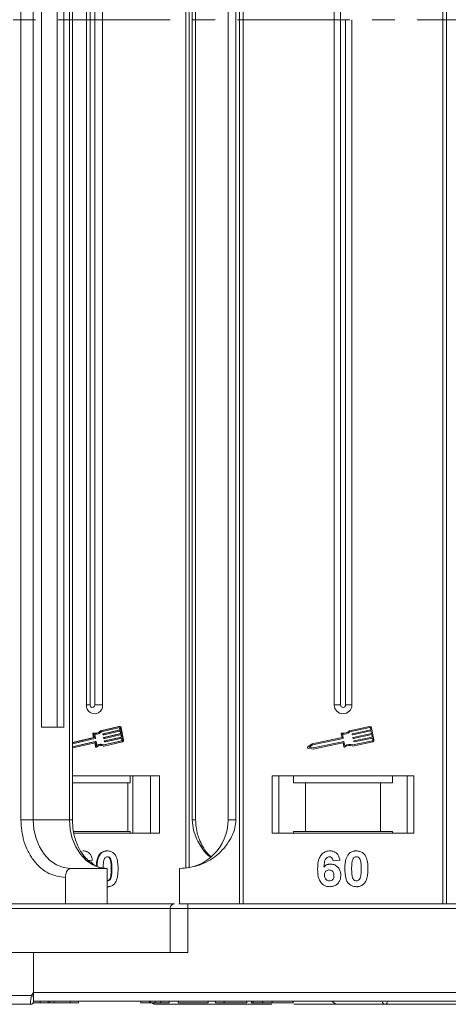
# Model space of a CAD drawing. Header units: millimetres. Extents: x -645 to 830, y -176 to 857.
# Tile 15 of 76: x -38 to 10, y 53 to 165. Entities that reach past the tile are written whole.
import ezdxf

# ---------------------------------------------------------------- set-up
doc = ezdxf.new("R2010")
doc.units = ezdxf.units.MM
doc.linetypes.add('CENTERX2', pattern=[20.32, 12.7, -2.54, 2.54, -2.54])

msp = doc.modelspace()

# ---------------------------------------------------------------- linework, layer by layer
at = {"color": 7, "linetype": 'Continuous', "lineweight": 15}
for p, q in [((-13.421, 264.526), (-13.421, 164.526)), ((-13.002, 164.526), (-13.002, 264.526)), ((9.574, 264.526), (9.574, 164.526)), ((9.993, 164.526), (9.993, 264.526)), ((-19.482, 260.477), (-19.482, 164.526)), ((-19.116, 164.526), (-19.116, 260.415)), ((-38.171, 255.026), (-38.171, 164.526)), ((-36.764, 164.526), (-36.764, 255.026)), ((-32.664, 255.026), (-32.664, 164.526)), ((-32.329, 164.526), (-32.329, 255.026)), ((-18.777, 255.026), (-18.777, 164.526)), ((-18.388, 164.526), (-18.388, 255.026)), ((-14.714, 255.026), (-14.714, 164.526)), ((-13.828, 164.526), (-13.828, 255.026)), ((-35.818, 244.526), (-35.818, 164.526)), ((-34.071, 164.526), (-34.071, 244.526)), ((-33.295, 164.526), (-33.295, 244.526)), ((-30.742, 242.026), (-30.742, 164.526)), ((-30.327, 242.026), (-30.327, 164.526)), ((-29.805, 164.526), (-29.805, 242.026)), ((-28.91, 164.526), (-28.91, 242.026)), ((-2.714, 242.026), (-2.714, 164.526)), ((-1.999, 242.026), (-1.999, 164.526)), ((-38.171, 164.526), (-38.171, 74.026)), ((-36.764, 74.026), (-36.764, 164.526)), ((-35.818, 164.526), (-35.818, 84.526)), ((-34.071, 84.526), (-34.071, 164.526)), ((-33.295, 84.526), (-33.295, 164.526)), ((-32.664, 164.526), (-32.664, 74.026)), ((-32.329, 74.026), (-32.329, 164.526)), ((-30.742, 164.526), (-30.742, 87.026)), ((-30.327, 164.526), (-30.327, 87.026)), ((-29.805, 87.026), (-29.805, 164.526)), ((-28.91, 87.026), (-28.91, 164.526)), ((-19.482, 164.526), (-19.482, 68.575)), ((-19.116, 68.637), (-19.116, 164.526)), ((-18.777, 164.526), (-18.777, 74.026)), ((-18.388, 74.026), (-18.388, 164.526)), ((-14.714, 164.526), (-14.714, 74.026)), ((-13.828, 74.026), (-13.828, 164.526)), ((-13.421, 164.526), (-13.421, 64.526)), ((-13.002, 64.526), (-13.002, 164.526)), ((-2.714, 164.526), (-2.714, 87.026)), ((-1.999, 164.526), (-1.999, 87.026)), ((-1.429, 87.026), (-1.429, 164.526)), ((-0.714, 87.026), (-0.714, 164.526)), ((9.574, 164.526), (9.574, 64.526)), ((9.993, 64.526), (9.993, 164.526)), ((-30.327, 87.026), (-30.742, 87.026)), ((-28.91, 87.026), (-29.805, 87.026)), ((-1.999, 87.026), (-2.714, 87.026)), ((-0.714, 87.026), (-1.429, 87.026)), ((-35.818, 84.526), (-33.295, 84.526)), ((-30.013, 83.781), (-29.927, 83.336)), ((-30.013, 83.781), (-29.933, 83.781)), ((-29.881, 83.852), (-29.961, 83.852)), ((-29.933, 83.781), (-29.847, 83.336)), ((-29.811, 83.718), (-29.725, 83.274)), ((-29.76, 83.708), (-29.68, 83.708)), ((-27.08, 84.593), (-29.168, 84.111)), ((-29.168, 84.111), (-29.088, 84.111)), ((-27, 84.593), (-29.088, 84.111)), ((-26.978, 84.478), (-29.033, 84.004)), ((-28.879, 83.728), (-28.868, 83.671)), ((-28.879, 83.728), (-28.799, 83.728)), ((-28.788, 83.671), (-28.868, 83.671)), ((-26.95, 84.203), (-28.858, 83.763)), ((-28.858, 83.763), (-28.778, 83.763)), ((-28.841, 83.647), (-28.761, 83.647)), ((-28.788, 83.671), (-28.799, 83.728)), ((-26.872, 83.801), (-28.78, 83.361)), ((-28.778, 83.763), (-26.87, 84.203)), ((-26.847, 84.088), (-28.756, 83.648)), ((-28.7, 83.361), (-26.792, 83.801)), ((-26.77, 83.686), (-28.678, 83.246)), ((-27.08, 84.593), (-27, 84.593)), ((-26.967, 84.597), (-27.047, 84.597)), ((-26.994, 84.433), (-26.95, 84.203)), ((-26.914, 84.433), (-26.994, 84.433)), ((-26.95, 84.203), (-26.87, 84.203)), ((-26.924, 84.07), (-26.872, 83.801)), ((-26.87, 84.203), (-26.914, 84.433)), ((-26.872, 83.801), (-26.792, 83.801)), ((-26.792, 83.801), (-26.847, 84.088)), ((-26.846, 83.668), (-26.794, 83.398)), ((-26.542, 83.078), (-26.809, 84.457)), ((-26.714, 83.398), (-26.77, 83.686)), ((-1.918, 83.781), (-1.824, 83.336)), ((-1.785, 83.718), (-1.691, 83.274)), ((1.283, 84.593), (-0.996, 84.111)), ((1.307, 84.478), (-0.936, 84.004)), ((-0.668, 83.671), (-0.68, 83.728)), ((-0.657, 83.763), (1.425, 84.203)), ((1.449, 84.088), (-0.633, 83.648)), ((-0.572, 83.361), (1.51, 83.801)), ((1.534, 83.686), (-0.548, 83.246)), ((1.425, 84.203), (1.377, 84.433)), ((1.51, 83.801), (1.449, 84.088)), ((1.783, 83.078), (1.491, 84.457)), ((1.595, 83.398), (1.534, 83.686)), ((-29.927, 83.336), (-32.329, 82.783)), ((-29.847, 83.336), (-32.329, 82.764)), ((-29.746, 83.24), (-32.329, 82.644)), ((-32.329, 82.284), (-29.679, 82.895)), ((-29.759, 82.895), (-32.329, 82.302)), ((-32.329, 82.164), (-29.762, 82.756)), ((-29.927, 83.336), (-29.847, 83.336)), ((-29.81, 82.733), (-29.73, 82.317)), ((-29.81, 82.733), (-29.73, 82.733)), ((-29.759, 82.895), (-29.679, 82.895)), ((-29.674, 82.895), (-29.754, 82.895)), ((-29.73, 82.733), (-29.65, 82.317)), ((-29.647, 82.872), (-29.561, 82.428)), ((-29.078, 82.58), (-29.158, 82.58)), ((-28.801, 83.326), (-28.79, 83.268)), ((-28.801, 83.326), (-28.721, 83.326)), ((-28.79, 83.268), (-28.71, 83.268)), ((-28.78, 83.361), (-28.7, 83.361)), ((-26.769, 82.984), (-28.773, 82.522)), ((-28.764, 83.245), (-28.683, 83.245)), ((-28.754, 82.388), (-26.666, 82.869)), ((-28.744, 82.51), (-26.689, 82.984)), ((-28.723, 82.924), (-28.712, 82.866)), ((-28.723, 82.924), (-28.643, 82.924)), ((-28.71, 83.268), (-28.721, 83.326)), ((-28.712, 82.866), (-28.632, 82.866)), ((-26.794, 83.398), (-28.702, 82.958)), ((-28.702, 82.958), (-28.622, 82.958)), ((-28.686, 82.843), (-28.606, 82.843)), ((-28.632, 82.866), (-28.643, 82.924)), ((-28.622, 82.958), (-26.714, 83.398)), ((-26.692, 83.284), (-28.6, 82.844)), ((-26.794, 83.398), (-26.714, 83.398)), ((-26.689, 82.984), (-26.769, 82.984)), ((-26.768, 83.266), (-26.727, 83.054)), ((-26.727, 83.054), (-26.647, 83.054)), ((-26.647, 83.054), (-26.692, 83.284)), ((-5.223, 82.618), (-5.725, 82.267)), ((-5.175, 82.508), (-5.544, 82.25)), ((-1.824, 83.336), (-5.223, 82.618)), ((-1.714, 83.24), (-5.175, 82.508)), ((-5.102, 82.163), (-1.641, 82.895)), ((-5.101, 82.044), (-1.732, 82.756)), ((-1.697, 82.733), (-1.609, 82.317)), ((-1.606, 82.872), (-1.512, 82.428)), ((-0.632, 82.388), (1.647, 82.869)), ((-0.62, 82.51), (1.623, 82.984)), ((-0.583, 83.268), (-0.595, 83.326)), ((-0.498, 82.866), (-0.51, 82.924)), ((-0.488, 82.958), (1.595, 83.398)), ((1.619, 83.284), (-0.463, 82.844)), ((1.668, 83.054), (1.619, 83.284)), ((-29.65, 82.317), (-29.73, 82.317)), ((-29.677, 82.271), (-29.597, 82.271)), ((-28.834, 82.388), (-28.754, 82.388)), ((-5.703, 82.161), (-5.101, 82.044)), ((-5.544, 82.25), (-5.102, 82.163)), ((-22.495, 79.026), (-32.329, 79.026)), ((-32.329, 78.226), (-26.052, 78.226)), ((-26.052, 72.726), (-26.052, 78.226)), ((-26.052, 78.226), (-25.803, 78.226)), ((-25.803, 78.226), (-25.803, 79.026)), ((-25.504, 79.026), (-25.504, 72.526)), ((-23.496, 72.526), (-23.496, 79.026)), ((-22.495, 72.526), (-22.495, 79.026)), ((6.286, 79.026), (-9.714, 79.026)), ((-9.714, 79.026), (-9.714, 72.526)), ((-8.964, 72.526), (-8.964, 79.026)), ((-7.327, 79.026), (-7.327, 78.226)), ((-7.327, 78.226), (-5.964, 78.226)), ((-5.964, 78.226), (-5.964, 72.726)), ((-5.964, 78.226), (2.536, 78.226)), ((2.536, 72.726), (2.536, 78.226)), ((2.536, 78.226), (3.9, 78.226)), ((3.9, 78.226), (3.9, 79.026)), ((5.536, 79.026), (5.536, 72.526)), ((6.286, 72.526), (6.286, 79.026)), ((-38.171, 74.026), (-36.764, 74.026)), ((-36.764, 74.026), (-32.664, 74.026)), ((-32.664, 74.026), (-32.329, 74.026)), ((-18.777, 74.026), (-18.388, 74.026)), ((-14.714, 74.026), (-13.828, 74.026)), ((-32.209, 72.726), (-26.052, 72.726)), ((-32.166, 72.526), (-22.495, 72.526)), ((-25.803, 72.726), (-26.052, 72.726)), ((-25.803, 72.726), (-25.803, 72.526)), ((-9.714, 72.526), (6.286, 72.526)), ((-5.964, 72.726), (-7.327, 72.726)), ((-7.327, 72.526), (-7.327, 72.726)), ((-5.964, 72.726), (2.536, 72.726)), ((3.9, 72.726), (2.536, 72.726)), ((3.9, 72.726), (3.9, 72.526)), ((-31.081, 70.526), (-31.161, 70.526)), ((-28.36, 70.526), (-28.44, 70.526)), ((-30.075, 69.482), (-30.5, 69.431)), ((-29.195, 70.12), (-29.275, 70.12)), ((-2.073, 69.482), (-2.842, 69.398)), ((-32.496, 68.526), (-28.396, 68.526)), ((-28.396, 64.526), (-28.396, 68.526)), ((-27.866, 68.499), (-27.946, 68.499)), ((-20.214, 64.526), (-20.214, 68.526)), ((-33.126, 67.526), (-33.126, 64.526)), ((-27.945, 67.534), (-28.025, 67.534)), ((-28.36, 66.475), (-28.396, 66.475)), ((-57.841, 64.026), (-21.285, 64.026)), ((-21.285, 64.026), (-21.285, 59.026)), ((-21.285, 64.026), (-19.285, 64.026)), ((-19.285, 64.026), (-19.285, 64.526)), ((30.286, 64.526), (-19.285, 64.526)), ((-19.285, 59.026), (-19.285, 64.026)), ((-19.285, 64.026), (30.286, 64.026)), ((-57.841, 59.026), (-36.714, 59.026)), ((-36.714, 54.526), (-36.714, 59.026)), ((-36.714, 59.026), (-19.285, 59.026)), ((-68.105, 54.176), (-36.948, 54.176)), ((-36.948, 54.176), (-36.714, 54.526)), ((12.858, 54.526), (-36.714, 54.526)), ((-36.714, 53.528), (-36.714, 53.526)), ((-36.714, 53.526), (-12.086, 53.526)), ((-31.758, 53.526), (-36.714, 53.526)), ((-36.714, 53.526), (13.976, 53.526)), ((-35.965, 53.326), (-35.965, 53.526)), ((-35.084, 53.526), (-35.084, 53.326)), ((-34.884, 53.526), (-34.884, 53.326)), ((-34.403, 53.526), (-34.403, 53.326)), ((-32.596, 53.526), (-32.596, 53.326)), ((-31.646, 53.326), (-31.646, 53.526)), ((-24.586, 53.526), (-24.586, 53.326)), ((-23.624, 53.526), (-23.624, 53.326)), ((-23.494, 53.526), (-23.494, 53.326)), ((-22.979, 53.526), (-22.979, 53.326)), ((-22.342, 53.526), (-22.342, 53.326)), ((-21.38, 53.526), (-20.355, 53.526)), ((-21.38, 53.526), (-21.38, 53.326)), ((-20.355, 53.526), (-20.355, 53.326)), ((-16.957, 53.526), (-16.957, 53.326)), ((-16.124, 53.526), (-16.124, 53.326)), ((-15.162, 53.526), (-15.162, 53.326)), ((-12.598, 53.526), (-12.598, 53.326)), ((-12.086, 53.526), (-12.086, 53.326)), ((-11.862, 53.526), (-11.862, 53.326)), ((-10.774, 53.526), (-10.774, 53.326)), ((-9.721, 53.526), (-9.721, 53.326)), ((-7.342, 53.526), (-2.974, 53.526)), ((-7.342, 53.526), (-4.35, 53.526)), ((-7.342, 53.526), (-7.342, 53.326)), ((-37.064, 53.176), (-37.064, 53.176)), ((-36.776, 53.326), (-35.965, 53.326)), ((-35.965, 53.326), (-35.084, 53.326)), ((-35.084, 53.326), (-34.884, 53.326)), ((-23.624, 53.326), (-24.586, 53.326)), ((-22.974, 53.176), (-22.975, 53.176)), ((-9.785, 53.176), (-22.974, 53.176)), ((-22.342, 53.326), (-21.38, 53.326)), ((-20.355, 53.326), (-16.957, 53.326)), ((-16.124, 53.326), (-15.162, 53.326)), ((-15.162, 53.326), (-12.598, 53.326)), ((-2.389, 53.176), (-7.278, 53.176))]:
    msp.add_line(p, q, dxfattribs=at)
at = {"color": 1, "linetype": 'CENTERX2', "lineweight": 13}
msp.add_line((689.94, 164.526), (-148.143, 164.526), dxfattribs=at)
at = {"color": 7, "linetype": 'Continuous', "lineweight": 15, "flags": 128}
for points in [[(-29.809, 83.71), (-29.785, 83.708), (-29.76, 83.708)], [(-27.047, 84.597), (-27.049, 84.597), (-27.08, 84.593)], [(-29.754, 82.895), (-29.754, 82.895), (-29.759, 82.895)], [(-32.496, 68.526), (-33.328, 68.632), (-34.129, 68.945), (-34.867, 69.453), (-35.514, 70.137), (-36.045, 70.971), (-36.439, 71.921), (-36.682, 72.953), (-36.764, 74.026)], [(-32.664, 74.026), (-32.582, 72.953), (-32.34, 71.921), (-31.945, 70.971), (-31.414, 70.137), (-30.768, 69.453), (-30.03, 68.945), (-29.229, 68.632), (-28.396, 68.526)]]:
    msp.add_lwpolyline(points, dxfattribs=at)
at = {"color": 7, "linetype": 'Continuous', "lineweight": 15}
for centre, radius, start, end in [((-29.826, 86.962), 0.919, 175.9743, 4.0257), ((-30.066, 87.008), 0.262, 175.9743, 4.0257), ((-1.714, 87.026), 1, 180, 0), ((-1.714, 87.026), 0.285, 180, 0), ((-29.958, 83.794), 0.0572, 92.84729, 193.92895), ((-29.879, 83.795), 0.0562, 78.9022, 194.44444), ((-29.681, 84.587), 0.76, 255.78244, 321.29256), ((-29.683, 84.572), 0.863, 261.47043, 318.84219), ((-29.77, 84.6), 0.775, 273.67907, 320.9117), ((-28.85, 83.734), 0.0294, 105.60851, 192.74305), ((-28.841, 83.675), 0.0274, 188.63445, 268.36057), ((-28.77, 83.734), 0.0294, 105.60851, 192.74305), ((-28.761, 83.674), 0.0271, 188.32416, 280.8818), ((-27.052, 84.422), 0.0591, 10.3902, 52.74216), ((-26.969, 84.433), 0.162, 8.32416, 100.8818), ((-26.968, 84.425), 0.0541, 8.32416, 100.8818), ((-1.861, 83.793), 0.0587, 76.41469, 191.9297), ((-1.642, 84.698), 0.873, 256.41469, 317.74736), ((-1.642, 84.698), 0.99, 261.69305, 315.48899), ((-0.651, 83.734), 0.0294, 101.9297, 191.9297), ((-0.639, 83.677), 0.0294, 191.9297, 281.9297), ((1.319, 84.42), 0.176, 11.9297, 101.9297), ((1.319, 84.42), 0.0587, 11.9297, 101.9297), ((-29.841, 82.727), 0.0306, 10.77909, 32.19325), ((-29.757, 82.729), 0.0271, 8.32416, 100.8818), ((-29.754, 83.268), 0.0294, 285.60851, 12.74305), ((-29.674, 82.868), 0.0271, 8.32416, 100.8818), ((-29.156, 81.731), 0.849, 90.15732, 119.17631), ((-29.079, 81.715), 0.747, 64.22467, 130.55629), ((-29.079, 81.737), 0.843, 66.58618, 124.90611), ((-29.16, 81.718), 0.745, 64.0967, 86.80338), ((-28.772, 83.332), 0.0294, 105.60851, 192.74305), ((-28.763, 83.272), 0.0274, 188.63445, 268.36057), ((-28.694, 82.93), 0.0294, 105.60851, 192.74305), ((-28.692, 83.332), 0.0294, 105.60851, 192.74305), ((-28.685, 82.87), 0.0274, 188.63445, 268.36057), ((-28.683, 83.272), 0.0271, 188.32416, 280.8818), ((-28.614, 82.93), 0.0294, 105.60851, 192.74305), ((-28.605, 82.87), 0.0271, 188.32416, 280.8818), ((-26.785, 83.041), 0.0588, 285.60851, 12.74305), ((-26.705, 83.041), 0.0588, 285.60851, 12.74305), ((-26.714, 83.039), 0.176, 285.60851, 12.74305), ((-1.725, 82.727), 0.0294, 11.9297, 101.9297), ((-1.72, 83.268), 0.0294, 281.9297, 11.9297), ((-1.635, 82.866), 0.0294, 11.9297, 101.9297), ((-0.985, 81.59), 0.873, 66.11204, 127.44471), ((-0.985, 81.59), 0.99, 68.37041, 122.16635), ((-0.566, 83.332), 0.0294, 101.9297, 191.9297), ((-0.554, 83.274), 0.0294, 191.9297, 281.9297), ((-0.481, 82.93), 0.0294, 101.9297, 191.9297), ((-0.469, 82.872), 0.0294, 191.9297, 281.9297), ((1.61, 83.042), 0.0587, 281.9297, 11.9297), ((1.61, 83.042), 0.176, 281.9297, 11.9297), ((-29.676, 82.326), 0.055, 188.75058, 268.24443), ((-29.598, 82.324), 0.0528, 187.30514, 308.70232), ((-5.691, 82.219), 0.0587, 124.95116, 258.90824), ((-1.551, 82.329), 0.0587, 191.9297, 307.44471), ((-20.214, 74.026), 5.5, 270, 0), ((-20.785, 64.026), 0.5, 90, 180), ((-37.064, 53.526), 0.35, 269.99809, 359.99965), ((-1.17, 121.103), 75.89, 241.87179, 242.07191), ((-2.214, 54.176), 1, 221.2946, 270), ((3.062, 53.512), 0.336, 177.61012, 267.39185), ((3.064, 53.513), 0.337, 177.69097, 267.38556), ((-22.97, 53.49), 0.314, 212.2896, 269.08367), ((-22.969, 53.491), 0.315, 212.33222, 269.07037)]:
    msp.add_arc(centre, radius, start, end, dxfattribs=at)
for points, knots in [([(-38.171, 74.026), (-38.103, 73.208), (-38, 71.951), (-37.371, 70.437), (-36.72, 69.396), (-35.911, 68.557), (-34.737, 67.747), (-33.761, 67.613), (-33.126, 67.526)], [0, 0, 0, 0, 0.2394568, 0.3683607, 0.5, 0.6316393, 0.7605432, 1, 1, 1, 1]), ([(-30.293, 69.242), (-30.483, 69.401), (-30.886, 69.74), (-31.416, 70.48), (-31.821, 71.293), (-32.086, 72.095), (-32.282, 72.975), (-32.311, 73.629), (-32.329, 74.026)], [0, 0, 0, 0, 0.1650514, 0.3504811, 0.5346485, 0.6686477, 0.7985185, 1, 1, 1, 1]), ([(-20.214, 68.526), (-19.454, 68.603), (-17.934, 68.755), (-15.912, 69.945), (-14.58, 71.496), (-13.919, 72.94), (-13.853, 73.732), (-13.828, 74.026)], [0, 0, 0, 0, 0.2490962, 0.4982428, 0.745205, 0.90541, 1, 1, 1, 1]), ([(-18.777, 74.026), (-18.742, 73.634), (-18.651, 72.631), (-17.947, 71.22), (-17.268, 70.179), (-16.777, 69.869), (-16.743, 69.848)], [0, 0, 0, 0, 0.2329849, 0.5954212, 0.9719946, 1, 1, 1, 1]), ([(-16.672, 69.893), (-16.785, 69.992), (-17.154, 70.317), (-17.601, 70.998), (-17.993, 71.81), (-18.241, 72.617), (-18.369, 73.345), (-18.383, 73.834), (-18.388, 74.026)], [0, 0, 0, 0, 0.1028391, 0.3379815, 0.5318824, 0.6901784, 0.878204, 1, 1, 1, 1]), ([(-31.081, 70.526), (-30.956, 70.515), (-30.731, 70.496), (-30.444, 70.312), (-30.223, 70.035), (-30.117, 69.739), (-30.084, 69.539), (-30.075, 69.482)], [0, 0, 0, 0, 0.2426908, 0.4390024, 0.635006, 0.8950587, 1, 1, 1, 1]), ([(-28.44, 70.526), (-28.501, 70.524), (-28.624, 70.519), (-28.806, 70.476), (-28.98, 70.398), (-29.113, 70.301), (-29.21, 70.204), (-29.253, 70.148), (-29.275, 70.12)], [0, 0, 0, 0, 0.1936008, 0.3905147, 0.5848165, 0.7866715, 0.8927878, 1, 1, 1, 1]), ([(-29.195, 70.12), (-29.155, 70.17), (-29.072, 70.272), (-28.917, 70.388), (-28.744, 70.471), (-28.589, 70.509), (-28.46, 70.524), (-28.393, 70.525), (-28.36, 70.526)], [0, 0, 0, 0, 0.1937762, 0.3936, 0.5878635, 0.7889077, 0.894169, 1, 1, 1, 1]), ([(-28.36, 70.526), (-28.298, 70.524), (-28.175, 70.519), (-27.994, 70.475), (-27.819, 70.398), (-27.686, 70.299), (-27.588, 70.201), (-27.544, 70.144), (-27.521, 70.115)], [0, 0, 0, 0, 0.1926273, 0.3886837, 0.5820134, 0.7832006, 0.8910383, 1, 1, 1, 1]), ([(-4.586, 68.472), (-4.583, 68.606), (-4.574, 69.007), (-4.483, 69.563), (-4.205, 70.071), (-3.858, 70.374), (-3.488, 70.512), (-3.255, 70.522), (-3.17, 70.526)], [0, 0, 0, 0, 0.1423372, 0.4291269, 0.5899433, 0.7512055, 0.9098946, 1, 1, 1, 1]), ([(-3.17, 70.526), (-3.034, 70.515), (-2.788, 70.496), (-2.476, 70.312), (-2.235, 70.035), (-2.119, 69.739), (-2.083, 69.539), (-2.073, 69.482)], [0, 0, 0, 0, 0.2426908, 0.4390024, 0.635006, 0.8950587, 1, 1, 1, 1]), ([(-1.113, 70.12), (-1.068, 70.17), (-0.978, 70.272), (-0.809, 70.388), (-0.621, 70.471), (-0.451, 70.509), (-0.31, 70.524), (-0.237, 70.525), (-0.201, 70.526)], [0, 0, 0, 0, 0.1937762, 0.3936, 0.5878635, 0.7889077, 0.894169, 1, 1, 1, 1]), ([(-0.201, 70.526), (-0.134, 70.524), (0.001, 70.519), (0.199, 70.475), (0.389, 70.398), (0.534, 70.299), (0.641, 70.201), (0.69, 70.144), (0.714, 70.115)], [0, 0, 0, 0, 0.1926273, 0.3886837, 0.5820134, 0.7832006, 0.8910383, 1, 1, 1, 1]), ([(-30.78, 69.398), (-30.791, 69.476), (-30.809, 69.597), (-30.892, 69.742), (-30.989, 69.823), (-31.088, 69.855), (-31.148, 69.858), (-31.171, 69.859)], [0, 0, 0, 0, 0.33384, 0.5245467, 0.7163724, 0.8918244, 1, 1, 1, 1]), ([(-28.396, 68.526), (-28.895, 68.563), (-29.556, 68.613), (-30.109, 69.151), (-30.245, 69.284)], [0, 0, 0, 0, 0.7540524, 1, 1, 1, 1]), ([(-29.275, 70.12), (-29.311, 70.066), (-29.384, 69.956), (-29.485, 69.722), (-29.566, 69.416), (-29.612, 69.109), (-29.623, 68.922), (-29.626, 68.86)], [0, 0, 0, 0, 0.1500294, 0.3029906, 0.5790035, 0.861296, 1, 1, 1, 1]), ([(-29.548, 68.839), (-29.547, 68.862), (-29.542, 69.054), (-29.482, 69.471), (-29.356, 69.891), (-29.211, 70.097), (-29.195, 70.12)], [0, 0, 0, 0, 0.050119, 0.425699, 0.9365787, 1, 1, 1, 1]), ([(-28.853, 68.499), (-28.853, 68.566), (-28.852, 68.699), (-28.846, 68.88), (-28.837, 69.041), (-28.824, 69.184), (-28.807, 69.327), (-28.785, 69.42), (-28.775, 69.467)], [0, 0, 0, 0, 0.20527, 0.4106157, 0.5571475, 0.7038444, 0.8514751, 1, 1, 1, 1]), ([(-28.775, 69.467), (-28.753, 69.536), (-28.718, 69.648), (-28.619, 69.774), (-28.506, 69.84), (-28.415, 69.857), (-28.365, 69.859), (-28.36, 69.859)], [0, 0, 0, 0, 0.3348035, 0.5425606, 0.750382, 0.9707212, 1, 1, 1, 1]), ([(-28.44, 69.859), (-28.387, 69.854), (-28.295, 69.843), (-28.177, 69.769), (-28.076, 69.629), (-27.984, 69.357), (-27.951, 68.961), (-27.948, 68.654), (-27.946, 68.499)], [0, 0, 0, 0, 0.1056461, 0.1862213, 0.267042, 0.4315406, 0.7127076, 1, 1, 1, 1]), ([(-28.36, 69.859), (-28.307, 69.854), (-28.214, 69.843), (-28.097, 69.769), (-27.995, 69.629), (-27.904, 69.357), (-27.871, 68.961), (-27.868, 68.654), (-27.866, 68.499)], [0, 0, 0, 0, 0.1056461, 0.1862213, 0.267042, 0.4315406, 0.7127076, 1, 1, 1, 1]), ([(-27.521, 70.115), (-27.485, 70.061), (-27.412, 69.951), (-27.316, 69.72), (-27.234, 69.424), (-27.188, 69.093), (-27.165, 68.783), (-27.162, 68.594), (-27.161, 68.499)], [0, 0, 0, 0, 0.118432, 0.2393289, 0.4494336, 0.6641784, 0.8318201, 1, 1, 1, 1]), ([(-3.269, 69.859), (-3.323, 69.854), (-3.431, 69.843), (-3.584, 69.743), (-3.725, 69.571), (-3.834, 69.209), (-3.858, 68.909), (-3.875, 68.704)], [0, 0, 0, 0, 0.1120492, 0.2243802, 0.3701146, 0.5702758, 1, 1, 1, 1]), ([(-3.875, 68.704), (-3.828, 68.752), (-3.734, 68.85), (-3.589, 68.942), (-3.461, 68.992), (-3.362, 69.02), (-3.259, 69.035), (-3.188, 69.038), (-3.152, 69.039)], [0, 0, 0, 0, 0.2436536, 0.4957602, 0.6178923, 0.7415029, 0.8700251, 1, 1, 1, 1]), ([(-2.842, 69.398), (-2.854, 69.476), (-2.874, 69.597), (-2.964, 69.742), (-3.07, 69.823), (-3.178, 69.855), (-3.244, 69.858), (-3.269, 69.859)], [0, 0, 0, 0, 0.33384, 0.5245467, 0.7163724, 0.8918244, 1, 1, 1, 1]), ([(-3.152, 69.039), (-3.016, 69.027), (-2.744, 69.002), (-2.396, 68.786), (-2.13, 68.485), (-1.989, 68.132), (-1.976, 67.888), (-1.97, 67.779)], [0, 0, 0, 0, 0.2102159, 0.4219747, 0.6200164, 0.8310369, 1, 1, 1, 1]), ([(-1.509, 68.507), (-1.506, 68.64), (-1.501, 68.944), (-1.429, 69.471), (-1.288, 69.891), (-1.13, 70.097), (-1.113, 70.12)], [0, 0, 0, 0, 0.2373811, 0.5389182, 0.9490817, 1, 1, 1, 1]), ([(-0.739, 68.499), (-0.739, 68.566), (-0.738, 68.699), (-0.732, 68.88), (-0.722, 69.041), (-0.708, 69.184), (-0.689, 69.327), (-0.666, 69.42), (-0.654, 69.467)], [0, 0, 0, 0, 0.20527, 0.4106157, 0.5571475, 0.7038444, 0.8514751, 1, 1, 1, 1]), ([(-0.654, 69.467), (-0.63, 69.536), (-0.592, 69.648), (-0.484, 69.774), (-0.36, 69.84), (-0.261, 69.857), (-0.207, 69.859), (-0.201, 69.859)], [0, 0, 0, 0, 0.33480351, 0.54256063, 0.75038199, 0.9707212, 1, 1, 1, 1]), ([(-0.201, 69.859), (-0.144, 69.854), (-0.042, 69.843), (0.086, 69.769), (0.197, 69.629), (0.296, 69.357), (0.333, 68.961), (0.336, 68.654), (0.338, 68.499)], [0, 0, 0, 0, 0.1056461, 0.1862213, 0.267042, 0.4315406, 0.7127076, 1, 1, 1, 1]), ([(0.714, 70.115), (0.753, 70.061), (0.833, 69.951), (0.938, 69.72), (1.028, 69.424), (1.078, 69.093), (1.103, 68.783), (1.106, 68.594), (1.107, 68.499)], [0, 0, 0, 0, 0.118432, 0.2393289, 0.4494336, 0.6641784, 0.8318201, 1, 1, 1, 1]), ([(-33.126, 67.526), (-33.119, 67.639), (-33.105, 67.863), (-32.997, 68.163), (-32.837, 68.389), (-32.659, 68.509), (-32.542, 68.521), (-32.496, 68.526)], [0, 0, 0, 0, 0.2146939, 0.4293877, 0.6440816, 0.8587754, 1, 1, 1, 1]), ([(-27.946, 68.499), (-27.947, 68.432), (-27.948, 68.299), (-27.953, 68.118), (-27.962, 67.957), (-27.975, 67.815), (-27.992, 67.673), (-28.014, 67.581), (-28.025, 67.534)], [0, 0, 0, 0, 0.2059417, 0.4119594, 0.558149, 0.7045024, 0.8518015, 1, 1, 1, 1]), ([(-27.866, 68.499), (-27.867, 68.432), (-27.868, 68.299), (-27.873, 68.118), (-27.882, 67.957), (-27.895, 67.815), (-27.912, 67.673), (-27.934, 67.581), (-27.945, 67.534)], [0, 0, 0, 0, 0.2059417, 0.4119594, 0.558149, 0.7045024, 0.8518015, 1, 1, 1, 1]), ([(-27.161, 68.499), (-27.163, 68.365), (-27.168, 68.062), (-27.233, 67.542), (-27.359, 67.12), (-27.503, 66.911), (-27.524, 66.881)], [0, 0, 0, 0, 0.2366286, 0.5373614, 0.9329864, 1, 1, 1, 1]), ([(-3.228, 66.475), (-3.363, 66.485), (-3.635, 66.507), (-3.995, 66.708), (-4.287, 67.013), (-4.527, 67.549), (-4.581, 68.059), (-4.585, 68.414), (-4.586, 68.472)], [0, 0, 0, 0, 0.1482689, 0.2976473, 0.4424214, 0.6078512, 0.9356585, 1, 1, 1, 1]), ([(-3.816, 67.797), (-3.811, 67.879), (-3.803, 68.015), (-3.712, 68.185), (-3.59, 68.294), (-3.441, 68.362), (-3.334, 68.369), (-3.282, 68.372)], [0, 0, 0, 0, 0.2767209, 0.4568705, 0.6370074, 0.8240683, 1, 1, 1, 1]), ([(-3.282, 68.372), (-3.214, 68.367), (-3.089, 68.357), (-2.929, 68.263), (-2.81, 68.127), (-2.748, 67.943), (-2.742, 67.81), (-2.739, 67.74)], [0, 0, 0, 0, 0.2137567, 0.3949441, 0.5765849, 0.7773109, 1, 1, 1, 1]), ([(-0.201, 66.475), (-0.336, 66.485), (-0.608, 66.506), (-0.962, 66.703), (-1.25, 67.017), (-1.483, 67.628), (-1.498, 68.149), (-1.509, 68.507)], [0, 0, 0, 0, 0.1475277, 0.2965695, 0.43214, 0.6087374, 1, 1, 1, 1]), ([(-0.201, 67.142), (-0.269, 67.15), (-0.379, 67.162), (-0.508, 67.249), (-0.611, 67.4), (-0.704, 67.672), (-0.733, 68.061), (-0.737, 68.352), (-0.739, 68.499)], [0, 0, 0, 0, 0.12535101, 0.20219736, 0.27918241, 0.45974211, 0.72796797, 1, 1, 1, 1]), ([(0.338, 68.499), (0.337, 68.432), (0.336, 68.299), (0.33, 68.118), (0.32, 67.957), (0.306, 67.815), (0.287, 67.673), (0.264, 67.581), (0.252, 67.534)], [0, 0, 0, 0, 0.2059417, 0.4119594, 0.558149, 0.7045024, 0.8518015, 1, 1, 1, 1]), ([(1.107, 68.499), (1.105, 68.365), (1.099, 68.062), (1.029, 67.542), (0.891, 67.12), (0.734, 66.911), (0.711, 66.881)], [0, 0, 0, 0, 0.2366286, 0.5373614, 0.9329864, 1, 1, 1, 1]), ([(-28.025, 67.534), (-28.046, 67.465), (-28.081, 67.353), (-28.18, 67.229), (-28.285, 67.164), (-28.361, 67.152), (-28.396, 67.147)], [0, 0, 0, 0, 0.3603027, 0.5835335, 0.8068901, 1, 1, 1, 1]), ([(-27.945, 67.534), (-27.966, 67.465), (-28.001, 67.354), (-28.1, 67.228), (-28.211, 67.162), (-28.302, 67.144), (-28.352, 67.142), (-28.36, 67.142)], [0, 0, 0, 0, 0.3336776, 0.5404125, 0.7472639, 0.9612091, 1, 1, 1, 1]), ([(-27.524, 66.881), (-27.565, 66.831), (-27.647, 66.729), (-27.802, 66.613), (-27.975, 66.53), (-28.13, 66.492), (-28.26, 66.477), (-28.326, 66.476), (-28.36, 66.475)], [0, 0, 0, 0, 0.1937693, 0.3935642, 0.587886, 0.7891312, 0.8942826, 1, 1, 1, 1]), ([(-3.243, 67.142), (-3.311, 67.149), (-3.448, 67.163), (-3.623, 67.28), (-3.75, 67.437), (-3.808, 67.62), (-3.814, 67.739), (-3.816, 67.797)], [0, 0, 0, 0, 0.2079047, 0.4199807, 0.6306256, 0.821735, 1, 1, 1, 1]), ([(-2.739, 67.74), (-2.743, 67.654), (-2.75, 67.517), (-2.823, 67.338), (-2.933, 67.229), (-3.077, 67.155), (-3.184, 67.146), (-3.243, 67.142)], [0, 0, 0, 0, 0.28869741, 0.46355259, 0.63994173, 0.80180841, 1, 1, 1, 1]), ([(-1.97, 67.779), (-1.978, 67.645), (-1.994, 67.375), (-2.159, 66.994), (-2.445, 66.694), (-2.818, 66.503), (-3.091, 66.484), (-3.228, 66.475)], [0, 0, 0, 0, 0.1978309, 0.3972998, 0.5989102, 0.7987412, 1, 1, 1, 1]), ([(0.252, 67.534), (0.228, 67.465), (0.19, 67.354), (0.083, 67.228), (-0.039, 67.162), (-0.138, 67.144), (-0.193, 67.142), (-0.201, 67.142)], [0, 0, 0, 0, 0.3336776, 0.54041252, 0.7472639, 0.96120914, 1, 1, 1, 1]), ([(0.711, 66.881), (0.667, 66.831), (0.576, 66.729), (0.408, 66.613), (0.219, 66.53), (0.05, 66.492), (-0.092, 66.477), (-0.164, 66.476), (-0.201, 66.475)], [0, 0, 0, 0, 0.1937693, 0.3935642, 0.587886, 0.7891312, 0.8942826, 1, 1, 1, 1]), ([(-20.785, 64.526), (-21.697, 64.526), (-23.595, 64.526), (-26.675, 64.526), (-29.946, 64.526), (-33.316, 64.526), (-36.721, 64.526), (-40.102, 64.526), (-43.424, 64.526), (-46.956, 64.526), (-50.611, 64.526), (-54.28, 64.526), (-56.455, 64.526), (-57.526, 64.526)], [0, 0, 0, 0, 0.0788278, 0.1640073, 0.2509856, 0.3379777, 0.4249559, 0.511948, 0.5971141, 0.6822937, 0.7912361, 0.8972117, 1, 1, 1, 1]), ([(-19.285, 64.526), (-19.444, 64.526), (-19.77, 64.526), (-20.13, 64.526), (-20.273, 64.526), (-20.306, 64.526)], [0, 0, 0, 0, 0.4212182, 0.866389, 1, 1, 1, 1]), ([(-37.064, 53.176), (-37.064, 53.183), (-37.065, 53.197), (-37.064, 53.3), (-37.062, 53.446), (-37.05, 53.629), (-37.031, 53.812), (-37.001, 53.998), (-36.965, 54.12), (-36.948, 54.176)], [0, 0, 0, 0, 0.17201603, 0.31275557, 0.49959852, 0.63039105, 0.75802557, 0.88922843, 1, 1, 1, 1]), ([(-36.714, 54.052), (-36.714, 53.959), (-36.714, 53.774), (-36.714, 53.612), (-36.714, 53.582), (-36.714, 53.573)], [0, 0, 0, 0, 0.412979, 0.8259867, 1, 1, 1, 1]), ([(3.341, 53.526), (3.337, 53.508), (3.314, 53.413), (3.247, 53.301), (3.151, 53.196), (3.085, 53.183), (3.048, 53.176)], [0, 0, 0, 0, 0.0795267, 0.4237297, 0.6830418, 1, 1, 1, 1]), ([(-69.214, 53.176), (-69.168, 53.176), (-69.074, 53.176), (-68.303, 53.176), (-67.137, 53.176), (-65.666, 53.176), (-64.018, 53.176), (-62.078, 53.176), (-59.122, 53.176), (-55.688, 53.176), (-51.911, 53.176), (-48.675, 53.176), (-45.031, 53.176), (-41.042, 53.176), (-38.377, 53.176), (-37.064, 53.176)], [0, 0, 0, 0, 0.0777263, 0.157824, 0.2401354, 0.3044544, 0.368763, 0.4344301, 0.5000865, 0.631237, 0.695556, 0.7598647, 0.8421852, 0.9222807, 1, 1, 1, 1]), ([(-34.884, 53.326), (-34.856, 53.326), (-34.801, 53.326), (-34.722, 53.326), (-34.645, 53.326), (-34.571, 53.326), (-34.495, 53.326), (-34.434, 53.326), (-34.403, 53.326)], [0, 0, 0, 0, 0.2082698, 0.416707, 0.5614806, 0.7065734, 0.8528245, 1, 1, 1, 1]), ([(-34.403, 53.326), (-34.304, 53.326), (-34.105, 53.326), (-33.705, 53.326), (-33.179, 53.326), (-32.816, 53.326), (-32.596, 53.326)], [0, 0, 0, 0, 0.2064605, 0.4135145, 0.6452106, 1, 1, 1, 1]), ([(-32.596, 53.326), (-32.476, 53.326), (-32.202, 53.326), (-31.856, 53.326), (-31.657, 53.326), (-31.656, 53.326), (-31.656, 53.326)], [0, 0, 0, 0, 0.23128866, 0.52596737, 0.80909507, 1, 1, 1, 1]), ([(-23.494, 53.326), (-23.513, 53.326), (-23.551, 53.326), (-23.579, 53.326), (-23.598, 53.326), (-23.611, 53.326), (-23.619, 53.326), (-23.622, 53.326), (-23.624, 53.326)], [0, 0, 0, 0, 0.1938055, 0.3931273, 0.5440688, 0.6954121, 0.8476129, 1, 1, 1, 1]), ([(-22.979, 53.326), (-23.02, 53.326), (-23.104, 53.326), (-23.215, 53.326), (-23.308, 53.326), (-23.381, 53.326), (-23.444, 53.326), (-23.477, 53.326), (-23.494, 53.326)], [0, 0, 0, 0, 0.202387, 0.4109073, 0.5578292, 0.7094718, 0.8532239, 1, 1, 1, 1]), ([(-23.306, 53.326), (-23.292, 53.308), (-23.249, 53.255), (-23.153, 53.207), (-23.075, 53.191), (-23.035, 53.182)], [0, 0, 0, 0, 0.1947494, 0.5902993, 1, 1, 1, 1]), ([(-22.342, 53.326), (-22.345, 53.326), (-22.35, 53.326), (-22.399, 53.326), (-22.489, 53.326), (-22.607, 53.326), (-22.774, 53.326), (-22.901, 53.326), (-22.979, 53.326)], [0, 0, 0, 0, 0.2920273, 0.5048541, 0.6139046, 0.723685, 0.8298165, 1, 1, 1, 1]), ([(-12.086, 53.326), (-12.085, 53.326), (-12.084, 53.326), (-12.069, 53.326), (-12.045, 53.326), (-12.003, 53.326), (-11.947, 53.326), (-11.89, 53.326), (-11.862, 53.326)], [0, 0, 0, 0, 0.1539502, 0.3081809, 0.478699, 0.6499612, 0.8242026, 1, 1, 1, 1]), ([(-11.862, 53.326), (-11.802, 53.326), (-11.682, 53.326), (-11.365, 53.326), (-11.045, 53.326), (-10.803, 53.326), (-10.774, 53.326)], [0, 0, 0, 0, 0.2508959, 0.5021661, 0.9405117, 1, 1, 1, 1]), ([(-10.774, 53.326), (-10.712, 53.326), (-10.588, 53.326), (-10.404, 53.326), (-10.228, 53.326), (-10.061, 53.326), (-9.891, 53.326), (-9.778, 53.326), (-9.721, 53.326)], [0, 0, 0, 0, 0.1854289, 0.3721896, 0.5277082, 0.6838775, 0.8416784, 1, 1, 1, 1]), ([(-9.721, 53.326), (-9.587, 53.326), (-9.183, 53.326), (-8.529, 53.326), (-7.911, 53.326), (-7.483, 53.326), (-7.352, 53.326), (-7.344, 53.326), (-7.342, 53.326)], [0, 0, 0, 0, 0.1013981, 0.3069957, 0.5061443, 0.6852619, 0.9245571, 1, 1, 1, 1]), ([(-2.214, 53.176), (-2.168, 53.176), (-2.074, 53.176), (-1.303, 53.176), (-0.137, 53.176), (1.334, 53.176), (2.982, 53.176), (4.921, 53.176), (7.884, 53.176), (10.937, 53.176), (13.415, 53.176), (13.973, 53.176)], [0, 0, 0, 0, 0.1161242, 0.2357912, 0.3587655, 0.4548591, 0.550937, 0.6490445, 0.7471361, 0.9430767, 1, 1, 1, 1])]:
    msp.add_open_spline(points, degree=3, knots=knots, dxfattribs=at)
for points in [[(-36.714, 54.526), (-36.714, 54.443), (-36.714, 54.278), (-36.714, 54.127), (-36.714, 54.052)], [(-30.748, 53.526), (-30.889, 53.526), (-31.171, 53.526), (-31.562, 53.526), (-31.758, 53.526)]]:
    msp.add_open_spline(points, degree=3, dxfattribs=at)

doc.saveas('drawing.dxf')
